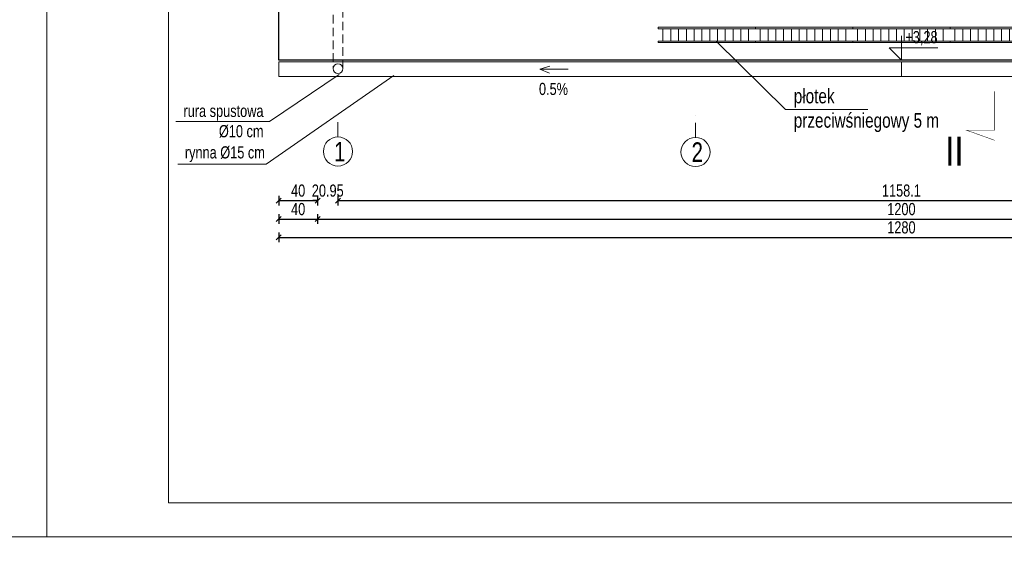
# Model space of a CAD drawing. Header units: inches. Extents: x 0 to 77643, y -44170 to 0.
# Tile 83 of 159: x 71315 to 72327, y -40560 to -40003. Entities that reach past the tile are written whole.
import ezdxf

# ---------------------------------------------------------------- set-up
doc = ezdxf.new("R2010")
doc.units = ezdxf.units.IN
doc.header["$MEASUREMENT"] = 0
doc.linetypes.add('DASHDOT', pattern=[1, 0.5, -0.25, 0, -0.25])
doc.linetypes.add('HIDDEN', pattern=[0.375, 0.25, -0.125])
doc.layers.get('0').update_dxf_attribs({"lineweight": 0})
doc.layers.get('Defpoints').update_dxf_attribs({"lineweight": 0})
for name, color, linetype, lineweight in [('A--tabelka rysunku', 7, 'Continuous', 0), ('p--dach', 2, 'Continuous', 30), ('p--dach-rura spustowa', 2, 'Continuous', 0), ('p--dach-rynna', 42, 'Continuous', 0), ('p--elewacja cienka', 251, 'Continuous', 0), ('p--koty wysok.', 141, 'Continuous', 0), ('p--linia przekroju I-AB', 116, 'Continuous', 40), ('p--opisy dodatkowe', 33, 'Continuous', 0), ('p--opisy elewacji', 43, 'Continuous', 5), ('p--osie konstr.-NR', 1, 'DASHDOT', 15), ('p--spadki terenu', 141, 'Continuous', 0), ('p--wymiary-1-50', 5, 'Continuous', 0)]:
    doc.layers.add(name, color=color, linetype=linetype, lineweight=lineweight)
doc.styles.add('1-50', font='arial.ttf', dxfattribs={"width": 0.75, "height": 12.5})
doc.styles.get("Standard").update_dxf_attribs({"font": 'arial.ttf', "width": 0.75})
doc.dimstyles.new('1-50', dxfattribs={"dimtxt": 12.5, "dimasz": 5, "dimexe": 5, "dimexo": 5, "dimgap": 0.09, "dimtad": 0, "dimdsep": 46, "dimtxsty": '1-50', "dimblk": 'OBLIQUE', "dimcen": 0.09, "dimadec": 0, "dimazin": 0, "dimtfac": 1, "dimtdec": 4, "dimtix": 1, "dimtofl": 0, "dimtmove": 2, "dimatfit": 3, "dimldrblk": 'OBLIQUE', "dimfxl": 5, "dimfxlon": 1, "dimtvp": 0.8, "dimtolj": 1, "dimtzin": 0, "dimarcsym": 0})

# ---------------------------------------------------------------- blocks, each defined once
blk = doc.blocks.new('strzałka')
for q in [(-19.4, 4.1), (0, 0), (-18.9, -3.2)]:
    blk.add_line((-29.3, 0), q)
blk = doc.blocks.new('kota wykoń')
for p, q in [((0, 25), (0, 0)), ((0, 0), (-12.5, 12.5)), ((-12.5, 12.5), (37.5, 12.5))]:
    blk.add_line(p, q)
at = {"lineweight": 0}
blk.add_line((-2.5, 0), (2.5, 0), dxfattribs=at)
blk = doc.blocks.new('_OBLIQUE')
at = {"color": 0, "linetype": 'ByBlock', "lineweight": -2}
for p, q in [((-0.5, -0.5), (0.5, 0.5)), ((0, 0), (0, 0))]:
    blk.add_line(p, q, dxfattribs=at)
blk = doc.blocks.new('*D1287')
at = {"layer": 'Defpoints', "color": 0}
for p in [(71620.9, -40031.8), (72820.9, -40031.8), (72820.9, -40208.1)]:
    blk.add_point(p, dxfattribs=at)
at = {"layer": 'p--wymiary-1-50', "color": 0, "linetype": 'Continuous', "lineweight": -2}
for p, q in [((71620.9, -40203.1), (71620.9, -40213.1)), ((72820.9, -40203.1), (72820.9, -40213.1)), ((71620.9, -40208.1), (72820.9, -40208.1))]:
    blk.add_line(p, q, dxfattribs=at)
at = {"layer": 'p--wymiary-1-50', "color": 0, "lineweight": -2, "xscale": 5, "yscale": 5, "zscale": 5, "rotation": 180}
blk.add_blockref('_OBLIQUE', (71620.9, -40208.1), dxfattribs=at)
at = {"layer": 'p--wymiary-1-50', "color": 0, "lineweight": -2, "xscale": 5, "yscale": 5, "zscale": 5}
blk.add_blockref('_OBLIQUE', (72820.9, -40208.1), dxfattribs=at)
at = {"layer": 'p--wymiary-1-50', "color": 0, "linetype": 'Continuous', "ltscale": 12, "insert": (72220.9, -40197.9), "char_height": 12.5, "attachment_point": 5, "style": '1-50'}
blk.add_mtext('\\A1;1200', dxfattribs=at)
blk = doc.blocks.new('*D1293')
at = {"layer": 'Defpoints', "color": 0}
for p in [(71641.8, -40174.1), (72799.9, -40174.1), (72799.9, -40189.1)]:
    blk.add_point(p, dxfattribs=at)
at = {"layer": 'p--wymiary-1-50', "color": 0, "linetype": 'Continuous', "lineweight": -2}
for p, q in [((71641.8, -40184.1), (71641.8, -40194.1)), ((72799.9, -40184.1), (72799.9, -40194.1)), ((71641.8, -40189.1), (72799.9, -40189.1))]:
    blk.add_line(p, q, dxfattribs=at)
at = {"layer": 'p--wymiary-1-50', "color": 0, "lineweight": -2, "xscale": 5, "yscale": 5, "zscale": 5, "rotation": 180}
blk.add_blockref('_OBLIQUE', (71641.8, -40189.1), dxfattribs=at)
at = {"layer": 'p--wymiary-1-50', "color": 0, "lineweight": -2, "xscale": 5, "yscale": 5, "zscale": 5}
blk.add_blockref('_OBLIQUE', (72799.9, -40189.1), dxfattribs=at)
at = {"layer": 'p--wymiary-1-50', "color": 0, "linetype": 'Continuous', "ltscale": 12, "insert": (72220.9, -40178.9), "char_height": 12.5, "attachment_point": 5, "style": '1-50'}
blk.add_mtext('\\A1;1158.1', dxfattribs=at)
blk = doc.blocks.new('*D1302')
at = {"layer": 'Defpoints', "color": 0}
for p in [(71620.9, -40174.1), (71641.8, -40174.1), (71641.8, -40189.1)]:
    blk.add_point(p, dxfattribs=at)
at = {"layer": 'p--wymiary-1-50', "color": 0, "linetype": 'Continuous', "lineweight": -2}
for p, q in [((71620.9, -40184.1), (71620.9, -40194.1)), ((71641.8, -40184.1), (71641.8, -40194.1)), ((71620.9, -40189.1), (71615.9, -40189.1)), ((71641.8, -40189.1), (71646.8, -40189.1))]:
    blk.add_line(p, q, dxfattribs=at)
at = {"layer": 'p--wymiary-1-50', "color": 0, "lineweight": -2, "xscale": 5, "yscale": 5, "zscale": 5}
blk.add_blockref('_OBLIQUE', (71620.9, -40189.1), dxfattribs=at)
at = {"layer": 'p--wymiary-1-50', "color": 0, "lineweight": -2, "xscale": 5, "yscale": 5, "zscale": 5, "rotation": 180}
blk.add_blockref('_OBLIQUE', (71641.8, -40189.1), dxfattribs=at)
at = {"layer": 'p--wymiary-1-50', "color": 0, "linetype": 'Continuous', "ltscale": 12, "insert": (71631.3, -40178.9), "char_height": 12.5, "attachment_point": 5, "style": '1-50'}
blk.add_mtext('\\A1;20.95', dxfattribs=at)
blk = doc.blocks.new('*D1303')
at = {"layer": 'Defpoints', "color": 0}
for p in [(71580.9, -39959.4), (71620.9, -39959.4), (71620.9, -40208.1)]:
    blk.add_point(p, dxfattribs=at)
at = {"layer": 'p--wymiary-1-50', "color": 0, "linetype": 'Continuous', "lineweight": -2}
for p, q in [((71580.9, -40203.1), (71580.9, -40213.1)), ((71620.9, -40203.1), (71620.9, -40213.1)), ((71580.9, -40208.1), (71620.9, -40208.1))]:
    blk.add_line(p, q, dxfattribs=at)
at = {"layer": 'p--wymiary-1-50', "color": 0, "lineweight": -2, "xscale": 5, "yscale": 5, "zscale": 5, "rotation": 180}
blk.add_blockref('_OBLIQUE', (71580.9, -40208.1), dxfattribs=at)
at = {"layer": 'p--wymiary-1-50', "color": 0, "lineweight": -2, "xscale": 5, "yscale": 5, "zscale": 5}
blk.add_blockref('_OBLIQUE', (71620.9, -40208.1), dxfattribs=at)
at = {"layer": 'p--wymiary-1-50', "color": 0, "linetype": 'Continuous', "ltscale": 12, "insert": (71600.9, -40197.9), "char_height": 12.5, "attachment_point": 5, "style": '1-50'}
blk.add_mtext('\\A1;40', dxfattribs=at)
blk = doc.blocks.new('*D1304')
at = {"layer": 'Defpoints', "color": 0}
for p in [(71580.9, -39940.4), (71620.9, -39940.4), (71620.9, -40189.1)]:
    blk.add_point(p, dxfattribs=at)
at = {"layer": 'p--wymiary-1-50', "color": 0, "linetype": 'Continuous', "lineweight": -2}
for p, q in [((71580.9, -40184.1), (71580.9, -40194.1)), ((71620.9, -40184.1), (71620.9, -40194.1)), ((71580.9, -40189.1), (71620.9, -40189.1))]:
    blk.add_line(p, q, dxfattribs=at)
at = {"layer": 'p--wymiary-1-50', "color": 0, "lineweight": -2, "xscale": 5, "yscale": 5, "zscale": 5, "rotation": 180}
blk.add_blockref('_OBLIQUE', (71580.9, -40189.1), dxfattribs=at)
at = {"layer": 'p--wymiary-1-50', "color": 0, "lineweight": -2, "xscale": 5, "yscale": 5, "zscale": 5}
blk.add_blockref('_OBLIQUE', (71620.9, -40189.1), dxfattribs=at)
at = {"layer": 'p--wymiary-1-50', "color": 0, "linetype": 'Continuous', "ltscale": 12, "insert": (71600.9, -40178.9), "char_height": 12.5, "attachment_point": 5, "style": '1-50'}
blk.add_mtext('\\A1;40', dxfattribs=at)
blk = doc.blocks.new('*D1307')
at = {"layer": 'Defpoints', "color": 0}
for p in [(71580.9, -40203.1), (72860.9, -40203.1), (72860.9, -40226.9)]:
    blk.add_point(p, dxfattribs=at)
at = {"layer": 'p--wymiary-1-50', "color": 0, "linetype": 'Continuous', "lineweight": -2}
for p, q in [((71580.9, -40221.9), (71580.9, -40231.9)), ((72860.9, -40221.9), (72860.9, -40231.9)), ((71580.9, -40226.9), (72860.9, -40226.9))]:
    blk.add_line(p, q, dxfattribs=at)
at = {"layer": 'p--wymiary-1-50', "color": 0, "lineweight": -2, "xscale": 5, "yscale": 5, "zscale": 5, "rotation": 180}
blk.add_blockref('_OBLIQUE', (71580.9, -40226.9), dxfattribs=at)
at = {"layer": 'p--wymiary-1-50', "color": 0, "lineweight": -2, "xscale": 5, "yscale": 5, "zscale": 5}
blk.add_blockref('_OBLIQUE', (72860.9, -40226.9), dxfattribs=at)
at = {"layer": 'p--wymiary-1-50', "color": 0, "linetype": 'Continuous', "ltscale": 12, "insert": (72220.9, -40216.7), "char_height": 12.5, "attachment_point": 5, "style": '1-50'}
blk.add_mtext('\\A1;1280', dxfattribs=at)
blk = doc.blocks.new('płotek-widok-1m')
at = {"linetype": 'Continuous', "ltscale": 12}
for p, q in [((17, 15.8), (0, 15.8)), ((100, 14.1), (0, 14.1)), ((5, 14.1), (5, 1.4)), ((13, 14.1), (13, 1.4)), ((21, 14.1), (21, 1.4)), ((29, 14.1), (29, 1.4)), ((37, 14.1), (37, 1.4)), ((45, 14.1), (45, 1.4)), ((53, 14.1), (53, 1.4)), ((61, 14.1), (61, 1.4)), ((69, 14.1), (69, 1.4)), ((77, 14.1), (77, 1.4)), ((85, 14.1), (85, 1.4)), ((93, 14.1), (93, 1.4)), ((100, 1.4), (0, 1.4)), ((25, 0), (0.5, 0))]:
    blk.add_line(p, q, dxfattribs=at)
for points in [[(0, 14.1), (0, 15.8), (100, 15.8), (100, 14.1)], [(100, 1.4), (100, 0), (0, 0), (0, 1.4)]]:
    blk.add_lwpolyline(points, dxfattribs=at)

msp = doc.modelspace()

# ---------------------------------------------------------------- linework, layer by layer
at = {"layer": 'A--tabelka rysunku', "linetype": 'Continuous'}
for points in [[(71342.6501, -40534.6055), (73442.6501, -40534.6055), (73442.6501, -39049.6055), (71342.6501, -39049.6055)], [(71342.6501, -40534.6055), (73442.6501, -40534.6055), (73442.6501, -39049.6055), (71342.6501, -39049.6055)], [(71467.6501, -40499.6055), (73407.6501, -40499.6055), (73407.6501, -39084.6055), (71467.6501, -39084.6055)], [(69728.8043, -43504.6055), (73928.8043, -43504.6055), (73928.8043, -40534.6055), (69728.8043, -40534.6055)]]:
    msp.add_lwpolyline(points, close=True, dxfattribs=at)
at = {"layer": 'p--dach', "linetype": 'Continuous', "ltscale": 35}
msp.add_lwpolyline([(71580.87132, -39200.30116), (72860.87132, -39200.30116), (72860.87132, -40044.70116), (71580.87132, -40044.70116)], close=True, dxfattribs=at)
at = {"layer": 'p--dach-rura spustowa', "linetype": 'HIDDEN', "lineweight": 5, "ltscale": 35}
for p, q in [((71636.82132, -39972.16429), (71636.82132, -40053.52947)), ((71646.82132, -40053.52947), (71646.82132, -39972.16429))]:
    msp.add_line(p, q, dxfattribs=at)
at = {"layer": 'p--dach-rura spustowa', "linetype": 'Continuous', "lineweight": 0, "ltscale": 75}
msp.add_circle((71641.82132, -40053.52947), 5, dxfattribs=at)
at = {"layer": 'p--dach-rynna', "linetype": 'Continuous'}
msp.add_line((72220.87132, -40061.70116), (72220.87132, -40046.70116), dxfattribs=at)
msp.add_lwpolyline([(71580.87132, -40046.70116), (72860.87132, -40046.70116), (72860.87132, -40061.70116), (71580.87132, -40061.70116)], close=True, dxfattribs=at)
at = {"layer": 'p--linia przekroju I-AB', "const_width": 0.5}
msp.add_lwpolyline([(72316.7575, -40076.76506), (72316.7575, -40116.77546), (72287.73036, -40116.77546), (72316.7575, -40127.18668)], dxfattribs=at)
at = {"layer": 'p--opisy dodatkowe', "lineweight": 5}
for points in [[(71475.09591, -40108.01395), (71571.55063, -40108.01395), (71643.07132, -40059.52947)], [(71477.26425, -40151.70048), (71568.14318, -40151.70049), (71699.15361, -40060.63426)]]:
    msp.add_lwpolyline(points, dxfattribs=at)
at = {"layer": 'p--opisy elewacji', "linetype": 'Continuous', "lineweight": 5}
msp.add_lwpolyline([(72186.4168, -40095.45563), (72101.92777, -40095.45563), (72030.48979, -40025.26769)], dxfattribs=at)
at = {"layer": 'p--osie konstr.-NR', "linetype": 'DASHDOT', "ltscale": 30}
for p, q in [((71641.82132, -40123.66661), (71641.82132, -40098.66661)), ((72009.32132, -40124.19117), (72009.32132, -40099.19117))]:
    msp.add_line(p, q, dxfattribs=at)
at = {"layer": 'p--osie konstr.-NR', "linetype": 'Continuous', "ltscale": 35}
for centre in [(71641.82132, -40138.66661), (72009.32132, -40139.19117)]:
    msp.add_circle(centre, 15, dxfattribs=at)

# ---------------------------------------------------------------- block references
at = {"layer": 'p--elewacja cienka', "ltscale": 35}
for p in [(71970.87132, -40026.70116), (72070.87132, -40026.70116), (72170.87132, -40026.70116), (72270.87132, -40026.70116)]:
    msp.add_blockref('płotek-widok-1m', p, dxfattribs=at)
at = {"layer": 'p--koty wysok.'}
msp.add_blockref('kota wykoń', (72220.87132, -40044.70116), dxfattribs=at)
at = {"layer": 'p--spadki terenu', "xscale": -1, "rotation": 180}
msp.add_blockref('strzałka', (71878.49434, -40054.24741), dxfattribs=at)

# ---------------------------------------------------------------- texts
at = {"layer": 'p--koty wysok.', "insert": (72224.96794, -40014.95931), "char_height": 12.5, "width": 155.5619741, "attachment_point": 1, "style": '1-50'}
msp.add_mtext('+3,28', dxfattribs=at)
at = {"layer": 'p--linia przekroju I-AB', "insert": (72284.74431, -40123.35925), "char_height": 30, "width": 72.0009, "attachment_point": 3}
msp.add_mtext('{\\W0.8;II}', dxfattribs=at)
at = {"layer": 'p--opisy dodatkowe', "char_height": 12.5, "width": 177.1707, "style": '1-50'}
for s, insert, attachment_point in [('rura spustowa\\P%%c10 cm', (71565.27851, -40090.70183), 3), ('rynna Ø15 cm', (71566.69935, -40149.59099), 9)]:
    msp.add_mtext(s, dxfattribs=dict(at, insert=insert, attachment_point=attachment_point))
at = {"layer": 'p--opisy elewacji', "linetype": 'Continuous', "lineweight": 5, "insert": (72110.27657, -40074.20557), "char_height": 15, "width": 453.7906671, "attachment_point": 1, "style": '1-50'}
msp.add_mtext('płotek \\Pprzeciwśniegowy 5 m', dxfattribs=at)
at = {"layer": 'p--osie konstr.-NR', "linetype": 'Continuous', "ltscale": 35, "char_height": 20, "width": 63.5564, "attachment_point": 1}
for s, insert in [('1', (71637.78085, -40128.77458)), ('2', (72005.28085, -40129.29913))]:
    msp.add_mtext(s, dxfattribs=dict(at, insert=insert))
at = {"layer": 'p--spadki terenu', "insert": (71848.3869, -40068.16246), "char_height": 12.5, "width": 32.4454694, "attachment_point": 1, "style": '1-50'}
msp.add_mtext('0.5%', dxfattribs=at)

# ---------------------------------------------------------------- dimensions: what is measured, and where the dimension line sits
at = {"layer": 'p--wymiary-1-50', "linetype": 'Continuous'}
for base, p1, p2, picture, middle in [((71620.87132, -40189.12958), (71580.87132, -39940.36088), (71620.87132, -39940.36088), '*D1304', (71600.87132, -40178.91958)), ((71620.87132, -40208.14931), (71580.87132, -39959.38062), (71620.87132, -39959.38062), '*D1303', (71600.87132, -40197.93931)), ((72820.87132, -40208.14931), (71620.87132, -40031.82794), (72820.87132, -40031.82794), '*D1287', (72220.87132, -40197.93931))]:
    dim = msp.add_linear_dim(base=base, p1=p1, p2=p2, dimstyle='1-50', override={"dimtxt": 12.5}, dxfattribs=at)
    dim.commit()
    dim.dimension.update_dxf_attribs({"geometry": picture, "text_midpoint": middle})
for base, p1, p2, picture, middle in [((71641.82132, -40189.12958), (71620.87132, -40174.06734), (71641.82132, -40174.06734), '*D1302', (71631.34632, -40178.91958)), ((72799.92132, -40189.12958), (71641.82132, -40174.06734), (72799.92132, -40174.06734), '*D1293', (72220.87132, -40178.91958)), ((72860.87132, -40226.92675), (71580.87132, -40203.14931), (72860.87132, -40203.14931), '*D1307', (72220.87132, -40216.71675))]:
    dim = msp.add_linear_dim(base=base, p1=p1, p2=p2, dimstyle='1-50', dxfattribs=at)
    dim.commit()
    dim.dimension.update_dxf_attribs({"geometry": picture, "text_midpoint": middle})

doc.saveas('drawing.dxf')
